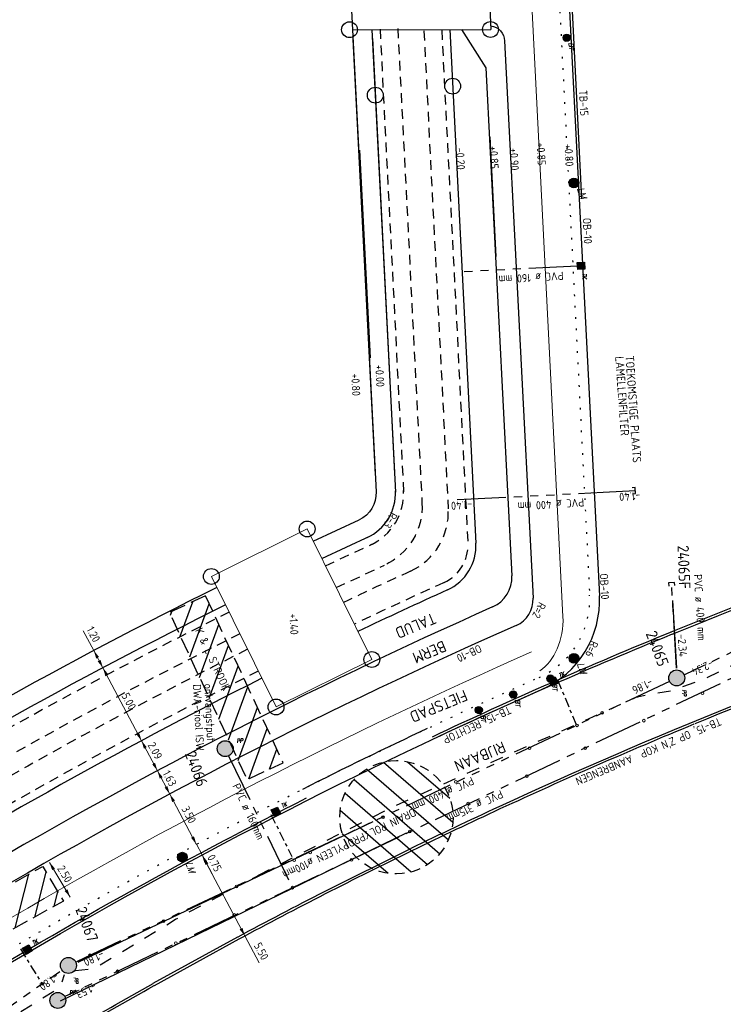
# Model space of a CAD drawing. Extents: x -410 to 7352, y -1401 to 655.
# Tile 13 of 185: x -268 to -225, y -283 to -222. Entities that reach past the tile are written whole.
import ezdxf
from ezdxf.enums import TextEntityAlignment as Align

# ---------------------------------------------------------------- set-up
doc = ezdxf.new("R2010")
doc.units = 0
doc.header["$MEASUREMENT"] = 0
for name, pattern in [('DGN Style 1', [0.6, 0, -0.6]), ('DGN Style 2', [1, 0.6, -0.4]), ('DGN Style 3', [1.4, 1, -0.4]), ('DRAIN streng', [1.6, 0.8, -0.8]), ('DWA streng', [5.5, 3, -0.5, 0.5, -0.5, 0.5, -0.5]), ('VRWA kolkafvoer', [1.2, 0.6, -0.2, 0.2, -0.2]), ('VRWA streng', [7.5, 3, -0.5, 0.5, -0.5, 0.5, -0.5, 0.5, -0.5, 0.5, -0.5])]:
    doc.linetypes.add(name, pattern=pattern)
doc.layers.add('ALG_viewport', color=7, linetype='Continuous', plot=False)
for name, color, linetype in [('DWARS arcering ontgraven', 7, 'Continuous'), ('GBKN BRUG bruggen en kunstwerken', 253, 'Continuous'), ('GRONDWERK aanbr arcering talud', 7, 'TAL'), ('GRONDWERK aanbr insteek talud', 7, 'Continuous'), ('GRONDWERK verw insteek talud', 7, 'DGN Style 2'), ('MEUB aanbr straatmeubilair elementen', 1, 'Continuous'), ('NUTS aanbr maatvoering', 7, 'Continuous'), ('NUTS aanbr MEUBILAIR', 1, 'Continuous'), ('NUTS aanbr tekst', 7, 'Continuous'), ('NUTS aanbr trace', 7, 'DGN Style 3'), ('RIO aanbr ALG inlaat', 7, 'Continuous'), ('RIO aanbr ALG kolken en draingoten', 7, 'Continuous'), ('RIO aanbr DRAIN streng', 5, 'DRAIN streng'), ('RIO aanbr DWA BOB en stroomrichting', 30, 'Continuous'), ('RIO aanbr DWA putnummer', 30, 'Continuous'), ('RIO aanbr DWA putten', 30, 'Continuous'), ('RIO aanbr DWA streng', 30, 'DWA streng'), ('RIO aanbr DWA strenggegevens', 30, 'Continuous'), ('RIO aanbr DWA tekst overig', 7, 'Continuous'), ('RIO aanbr VRWA BOB en stroomrichting', 4, 'Continuous'), ('RIO aanbr VRWA kolkafvoer', 4, 'VRWA kolkafvoer'), ('RIO aanbr VRWA putnummer', 4, 'Continuous'), ('RIO aanbr VRWA putten en uitstroombakken', 4, 'Continuous'), ('RIO aanbr VRWA streng', 4, 'VRWA streng'), ('RIO aanbr VRWA strenggegevens', 4, 'Continuous'), ('Uitzetten beschoeiingen', 3, 'Continuous'), ('Uitzetten bruggen', 6, 'Continuous'), ('VERH aanbr gazonband', 2, 'Continuous'), ('VERH aanbr maatvoering', 7, 'Continuous'), ('VERH aanbr materiaalscheiding', 3, 'DGN Style 1'), ('VERH aanbr tekst hoogtemaat', 5, 'Continuous'), ('VERH aanbr tekst kantopsluiting', 5, 'Continuous'), ('VERH aanbr tekst overig', 7, 'Continuous'), ('VERH aanbr trottoirband', 2, 'Continuous'), ('WATERG aanbr beschoeiing', 2, 'Continuous'), ('WATERG aanbr onderwater stippellijn', 9, 'DGN Style 2'), ('WATERG aanbr talud arcering', 7, 'TAL'), ('WATERG aanbr tekst', 7, 'Continuous')]:
    doc.layers.add(name, color=color, linetype=linetype)
doc.styles.add('nuts tekst K+L trace bij arcering', font='isocp.shx', dxfattribs={"height": 0.0025})
doc.styles.add('rio BOB 2 mm', font='isocp.shx', dxfattribs={"height": 0.0025})
doc.styles.add('rio putnummer 3.5 mm', font='isocp.shx', dxfattribs={"height": 0.0035})
doc.styles.add('rio tekst overig 2 mm', font='isocp.shx', dxfattribs={"height": 0.0025})
doc.styles.add('rio tekst strenggegevens 2 mm', font='isocp.shx', dxfattribs={"height": 0.0025})
doc.styles.add('Style-ENGINEERING I 0.20944', font='txt.shx', dxfattribs={"oblique": 12})
doc.styles.add('Style-INTL_ISO', font='isocp.shx')
doc.styles.add('verh hoogtemaat 2 mm', font='isocp.shx', dxfattribs={"height": 0.0025})
doc.styles.add('verh kantopsluiting 2 mm', font='isocp.shx', dxfattribs={"height": 0.0025})
doc.styles.add('verh tekst overig 2 mm', font='isocp.shx', dxfattribs={"height": 0.0025})
doc.styles.add('verh tekst overig 3 mm', font='isocp.shx', dxfattribs={"height": 0.0035})
doc.linetypes.add('513', pattern='A,-0.5,[1,dgnlstyle-infvm_s.shx,S=0.008,R=0,X=0,Y=0],-3.5', length=4)
doc.linetypes.add('TAL', pattern='A,-0.5,[68,dgnlstyle-ior_v8_factor1.shx,S=0.016,R=0,X=0,Y=0],-0.5', length=1)
doc.dimstyles.new('maatvoering', dxfattribs={"dimscale": 200, "dimtxt": 0.0025, "dimasz": 0.0025, "dimexe": 0.00125, "dimexo": 0.00125, "dimgap": 0.001, "dimtad": 1, "dimjust": 1, "dimzin": 3, "dimdsep": 46, "dimtxsty": 'Style-INTL_ISO', "dimcen": 0.09, "dimse1": 1, "dimse2": 1, "dimclrd": 7, "dimclre": 7, "dimclrt": 256, "dimadec": 4, "dimazin": 3, "dimtfac": 1, "dimtmove": 1, "dimatfit": 3, "dimfxl": 1, "dimfrac": 2, "dimtzin": 3, "dimlwd": 0, "dimlwe": 0, "dimarcsym": 0})

# ---------------------------------------------------------------- blocks, each defined once
blk = doc.blocks.new('POLYESTERPUT')
at = {"layer": 'RIO aanbr DWA putten'}
blk.add_hatch(color=256, dxfattribs=at).paths.add_polyline_path([(-0.493, 0.001, 1), (0.493, -0.001, 1)])
blk.add_circle((0, 0), 0.493, dxfattribs=at)
at = {"layer": 'RIO aanbr DWA putten', "style": 'Style-ENGINEERING I 0.20944', "oblique": 12.00003, "width": 0.88}
blk.add_text('PP', height=0.25, rotation=359.89627, dxfattribs=at).set_placement((0.737, 0.298))
blk = doc.blocks.new('BETONPAAL AANBR')
for p, q in [((-0.198, -0.095), (-0.197, 0.098)), ((-0.175, -0.131), (-0.175, 0.133)), ((-0.155, -0.157), (-0.153, 0.159)), ((-0.13, -0.175), (-0.131, 0.177)), ((-0.109, -0.19), (-0.109, 0.192)), ((-0.088, -0.201), (-0.088, 0.202)), ((-0.066, -0.209), (-0.066, 0.21)), ((-0.043, -0.214), (-0.043, 0.216)), ((-0.021, -0.218), (-0.022, 0.219)), ((0, -0.22), (0.001, 0.222)), ((0.023, -0.219), (0.024, 0.22)), ((0.045, -0.214), (0.045, 0.216)), ((0.067, -0.209), (0.067, 0.21)), ((0.089, -0.201), (0.088, 0.202)), ((0.112, -0.19), (0.111, 0.191)), ((0.131, -0.175), (0.133, 0.177)), ((0.155, -0.156), (0.155, 0.157)), ((0.177, -0.13), (0.177, 0.132)), ((0.199, -0.094), (0.199, 0.095))]:
    blk.add_line(p, q)
blk.add_circle((0, 0), 0.22)
at = {"style": 'Style-ENGINEERING I 0.20944', "oblique": 12}
blk.add_text('BT', height=0.275, rotation=359.89627, dxfattribs=at).set_placement((0.32, 0.112))
blk = doc.blocks.new('POLYESTERPUT_1')
at = {"layer": 'RIO aanbr VRWA putten en uitstroombakken'}
blk.add_hatch(color=256, dxfattribs=at).paths.add_polyline_path([(-0.493, 0.001, 1), (0.493, -0.001, 1)])
blk.add_circle((0, 0), 0.493, dxfattribs=at)
at = {"layer": 'RIO aanbr VRWA putten en uitstroombakken', "style": 'Style-ENGINEERING I 0.20944', "oblique": 12.00003, "width": 0.88}
blk.add_text('PP', height=0.25, rotation=359.89627, dxfattribs=at).set_placement((0.737, 0.298))
blk = doc.blocks.new('*D140')
at = {"layer": 'Defpoints', "transparency": 16777216}
for p in [(73727.033, 444959.625), (73726.697, 444959.447), (73727.048, 444958.784), (73727.776, 444958.223)]:
    blk.add_point(p, dxfattribs=at)
at = {"layer": 'VERH aanbr maatvoering', "color": 7, "linetype": 'Continuous', "lineweight": 0, "transparency": 16777216}
for p, q in [((73727.032, 444959.628), (73727.033, 444959.625)), ((73727.384, 444958.962), (73727.033, 444959.625)), ((73728.045, 444957.715), (73727.384, 444958.962))]:
    blk.add_line(p, q, dxfattribs=at)
at = {"layer": 'VERH aanbr maatvoering', "lineweight": 0, "transparency": 16777216}
blk.add_solid([(73726.888, 444960.113), (73727.033, 444959.625), (73726.711, 444960.02)], dxfattribs=at)
at = {"layer": 'VERH aanbr maatvoering', "lineweight": 0, "transparency": 16777216, "extrusion": (0, 0, -1)}
blk.add_solid([(-73727.53, 444958.473), (-73727.384, 444958.962), (-73727.707, 444958.567)], dxfattribs=at)
at = {"layer": 'VERH aanbr maatvoering', "linetype": 'Continuous', "transparency": 16777216, "style": 'Style-INTL_ISO'}
blk.add_text('0.75', height=0.5, rotation=297.90433, dxfattribs=at).set_placement((73727.904, 444958.942), align=Align.MIDDLE_LEFT)
blk = doc.blocks.new('*D141')
at = {"layer": 'Defpoints', "transparency": 16777216}
for p in [(73727.069, 444958.629), (73729.643, 444953.769), (73730.027, 444953.972), (73730.652, 444952.791)]:
    blk.add_point(p, dxfattribs=at)
at = {"layer": 'VERH aanbr maatvoering', "color": 7, "linetype": 'Continuous', "lineweight": 0, "transparency": 16777216}
for p, q in [((73730.027, 444953.972), (73727.453, 444958.833)), ((73730.915, 444952.294), (73730.027, 444953.972))]:
    blk.add_line(p, q, dxfattribs=at)
at = {"layer": 'VERH aanbr maatvoering', "lineweight": 0, "transparency": 16777216, "extrusion": (0, 0, -1)}
blk.add_solid([(-73727.598, 444958.344), (-73727.453, 444958.833), (-73727.775, 444958.438)], dxfattribs=at)
at = {"layer": 'VERH aanbr maatvoering', "lineweight": 0, "transparency": 16777216}
blk.add_solid([(73729.881, 444954.461), (73730.027, 444953.972), (73729.704, 444954.367)], dxfattribs=at)
at = {"layer": 'VERH aanbr maatvoering', "linetype": 'Continuous', "transparency": 16777216, "style": 'Style-INTL_ISO'}
blk.add_text('5.50', height=0.5, rotation=297.90433, dxfattribs=at).set_placement((73730.787, 444953.499), align=Align.MIDDLE_LEFT)
blk = doc.blocks.new('TROTTOIRKOLK')
at = {"layer": 'RIO aanbr ALG kolken en draingoten'}
for p, q in [((-0.22, 0.22), (0.219, 0.221)), ((-0.219, -0.22), (-0.22, 0.22)), ((0.219, 0.221), (0.219, -0.22)), ((0.219, -0.22), (-0.219, -0.22))]:
    blk.add_line(p, q, dxfattribs=at)
blk.add_solid([(-0.22, 0.22), (-0.219, -0.22), (0.219, 0.221), (0.219, -0.22)], dxfattribs=at)
at = {"layer": 'RIO aanbr ALG kolken en draingoten', "style": 'Style-ENGINEERING I 0.20944', "oblique": 12.00003, "width": 0.88}
blk.add_text('TK', height=0.25, rotation=359.95561, dxfattribs=at).set_placement((0.457, 0.056))
blk = doc.blocks.new('*D143')
at = {"layer": 'Defpoints', "transparency": 16777216}
for p in [(73717.96, 444958.508), (73716.962, 444957.912), (73718.536, 444957.543), (73718.244, 444955.765)]:
    blk.add_point(p, dxfattribs=at)
at = {"layer": 'NUTS aanbr maatvoering', "color": 7, "linetype": 'Continuous', "lineweight": 0, "transparency": 16777216}
blk.add_line((73719.242, 444956.361), (73717.96, 444958.508), dxfattribs=at)
at = {"layer": 'NUTS aanbr maatvoering', "lineweight": 0, "transparency": 16777216, "extrusion": (0, 0, -1)}
blk.add_solid([(-73718.13, 444958.027), (-73717.96, 444958.508), (-73718.302, 444958.13)], dxfattribs=at)
at = {"layer": 'NUTS aanbr maatvoering', "lineweight": 0, "transparency": 16777216}
blk.add_solid([(73719.071, 444956.842), (73719.242, 444956.361), (73718.9, 444956.739)], dxfattribs=at)
at = {"layer": 'NUTS aanbr maatvoering', "linetype": 'Continuous', "transparency": 16777216, "style": 'Style-INTL_ISO'}
blk.add_text('2.50', height=0.5, rotation=300.85184, dxfattribs=at).set_placement((73718.634, 444958.256), align=Align.MIDDLE_LEFT)
blk = doc.blocks.new('*D148')
at = {"layer": 'Defpoints', "transparency": 16777216}
for p in [(73725.165, 444962.6), (73725.393, 444962.721), (73726.186, 444961.224), (73726.803, 444959.507)]:
    blk.add_point(p, dxfattribs=at)
at = {"layer": 'VERH aanbr maatvoering', "color": 7, "linetype": 'Continuous', "lineweight": 0, "transparency": 16777216}
blk.add_line((73727.031, 444959.628), (73725.393, 444962.721), dxfattribs=at)
at = {"layer": 'VERH aanbr maatvoering', "lineweight": 0, "transparency": 16777216, "extrusion": (0, 0, -1)}
blk.add_solid([(-73725.539, 444962.233), (-73725.393, 444962.721), (-73725.716, 444962.326)], dxfattribs=at)
at = {"layer": 'VERH aanbr maatvoering', "lineweight": 0, "transparency": 16777216}
blk.add_solid([(73726.886, 444960.117), (73727.031, 444959.628), (73726.709, 444960.023)], dxfattribs=at)
at = {"layer": 'VERH aanbr maatvoering', "linetype": 'Continuous', "transparency": 16777216, "style": 'Style-INTL_ISO'}
blk.add_text('3.50', height=0.5, rotation=297.90433, dxfattribs=at).set_placement((73726.321, 444961.931), align=Align.MIDDLE_LEFT)
blk = doc.blocks.new('LICHTMAST AANBR')
at = {"layer": 'NUTS aanbr MEUBILAIR'}
blk.add_hatch(color=256, dxfattribs=at).paths.add_polyline_path([(-0.3, 0, 1), (0.3, 0, 1)])
blk.add_circle((0, 0), 0.3, dxfattribs=at)
at = {"layer": 'NUTS aanbr MEUBILAIR', "style": 'Style-ENGINEERING I 0.20944', "oblique": 12.00003}
blk.add_text('LM', height=0.4125, rotation=359.89627, dxfattribs=at).set_placement((0.388, 0.081))
blk = doc.blocks.new('POLYESTERPUT_2')
at = {"layer": 'RIO aanbr VRWA putten en uitstroombakken'}
blk.add_hatch(color=256, dxfattribs=at).paths.add_polyline_path([(-0.493, 0.001, 1), (0.493, -0.001, 1)])
blk.add_circle((0, 0), 0.493, dxfattribs=at)
at = {"layer": 'RIO aanbr VRWA putten en uitstroombakken', "style": 'Style-ENGINEERING I 0.20944', "oblique": 12.00003, "width": 0.88}
blk.add_text('PP', height=0.25, rotation=359.89627, dxfattribs=at).set_placement((0.737, 0.298))
blk = doc.blocks.new('INLAAT')
at = {"color": 0, "linetype": 'ByBlock', "lineweight": -2}
blk.add_circle((0, 0), 0.0838, dxfattribs=at)
blk = doc.blocks.new('*D168')
at = {"layer": 'Defpoints', "transparency": 16777216}
for p in [(73720.291, 444972.356), (73720.468, 444971.461), (73720.7, 444971.584), (73721.03, 444970.4)]:
    blk.add_point(p, dxfattribs=at)
at = {"layer": 'VERH aanbr maatvoering', "color": 7, "linetype": 'Continuous', "lineweight": 0, "transparency": 16777216}
for p, q in [((73720.052, 444972.809), (73720.7, 444971.584)), ((73720.7, 444971.584), (73721.262, 444970.523))]:
    blk.add_line(p, q, dxfattribs=at)
at = {"layer": 'VERH aanbr maatvoering', "lineweight": 0, "transparency": 16777216, "extrusion": (0, 0, -1)}
blk.add_solid([(-73720.846, 444971.095), (-73720.7, 444971.584), (-73721.023, 444971.189)], dxfattribs=at)
at = {"layer": 'VERH aanbr maatvoering', "lineweight": 0, "transparency": 16777216}
blk.add_solid([(73721.116, 444971.012), (73721.262, 444970.523), (73720.939, 444970.918)], dxfattribs=at)
at = {"layer": 'VERH aanbr maatvoering', "linetype": 'Continuous', "transparency": 16777216, "style": 'Style-INTL_ISO'}
blk.add_text('1.20', height=0.5, rotation=297.90433, dxfattribs=at).set_placement((73720.449, 444973.019), align=Align.MIDDLE_LEFT)
blk = doc.blocks.new('*D169')
at = {"layer": 'Defpoints', "transparency": 16777216}
for p in [(73721.262, 444970.523), (73721.03, 444970.4), (73722.483, 444968.216), (73723.417, 444965.892)]:
    blk.add_point(p, dxfattribs=at)
at = {"layer": 'VERH aanbr maatvoering', "color": 7, "linetype": 'Continuous', "lineweight": 0, "transparency": 16777216}
blk.add_line((73723.649, 444966.015), (73721.262, 444970.523), dxfattribs=at)
at = {"layer": 'VERH aanbr maatvoering', "lineweight": 0, "transparency": 16777216, "extrusion": (0, 0, -1)}
blk.add_solid([(-73721.407, 444970.034), (-73721.262, 444970.523), (-73721.584, 444970.128)], dxfattribs=at)
at = {"layer": 'VERH aanbr maatvoering', "lineweight": 0, "transparency": 16777216}
blk.add_solid([(73723.503, 444966.504), (73723.649, 444966.015), (73723.327, 444966.41)], dxfattribs=at)
at = {"layer": 'VERH aanbr maatvoering', "linetype": 'Continuous', "transparency": 16777216, "style": 'Style-INTL_ISO'}
blk.add_text('5.00', height=0.5, rotation=297.90433, dxfattribs=at).set_placement((73722.618, 444968.924), align=Align.MIDDLE_LEFT)
blk = doc.blocks.new('*D170')
at = {"layer": 'Defpoints', "transparency": 16777216}
for p in [(73723.605, 444965.992), (73723.649, 444966.015), (73724.098, 444965.168), (73724.585, 444964.142)]:
    blk.add_point(p, dxfattribs=at)
at = {"layer": 'VERH aanbr maatvoering', "color": 7, "linetype": 'Continuous', "lineweight": 0, "transparency": 16777216}
blk.add_line((73724.629, 444964.165), (73723.649, 444966.015), dxfattribs=at)
at = {"layer": 'VERH aanbr maatvoering', "lineweight": 0, "transparency": 16777216, "extrusion": (0, 0, -1)}
blk.add_solid([(-73723.795, 444965.527), (-73723.649, 444966.015), (-73723.971, 444965.62)], dxfattribs=at)
at = {"layer": 'VERH aanbr maatvoering', "lineweight": 0, "transparency": 16777216}
blk.add_solid([(73724.483, 444964.654), (73724.629, 444964.165), (73724.306, 444964.56)], dxfattribs=at)
at = {"layer": 'VERH aanbr maatvoering', "linetype": 'Continuous', "transparency": 16777216, "style": 'Style-INTL_ISO'}
blk.add_text('2.09', height=0.5, rotation=297.90433, dxfattribs=at).set_placement((73724.232, 444965.875), align=Align.MIDDLE_LEFT)
blk = doc.blocks.new('*D171')
at = {"layer": 'Defpoints', "transparency": 16777216}
for p in [(73724.345, 444964.015), (73724.629, 444964.165), (73724.998, 444963.469), (73725.107, 444962.574)]:
    blk.add_point(p, dxfattribs=at)
at = {"layer": 'VERH aanbr maatvoering', "color": 7, "linetype": 'Continuous', "lineweight": 0, "transparency": 16777216}
blk.add_line((73725.392, 444962.725), (73724.629, 444964.165), dxfattribs=at)
at = {"layer": 'VERH aanbr maatvoering', "lineweight": 0, "transparency": 16777216, "extrusion": (0, 0, -1)}
blk.add_solid([(-73724.774, 444963.677), (-73724.629, 444964.165), (-73724.951, 444963.77)], dxfattribs=at)
at = {"layer": 'VERH aanbr maatvoering', "lineweight": 0, "transparency": 16777216}
blk.add_solid([(73725.246, 444963.214), (73725.392, 444962.725), (73725.069, 444963.12)], dxfattribs=at)
at = {"layer": 'VERH aanbr maatvoering', "linetype": 'Continuous', "transparency": 16777216, "style": 'Style-INTL_ISO'}
blk.add_text('1.63', height=0.5, rotation=297.90433, dxfattribs=at).set_placement((73725.155, 444964.132), align=Align.MIDDLE_LEFT)
blk = doc.blocks.new('A$C1E1F0ED6')
at = {"layer": 'DWARS arcering ontgraven'}
h = blk.add_hatch(dxfattribs=at)
h.set_pattern_fill('_USER', color=256, style=0)
h.set_pattern_definition([(319.085, (49.8356, -27.8652), (0.654935, 0.755685), [])])
h.paths.add_polyline_path([(40.665, -26.971, 1), (33.665, -26.971, 1)])
at = {"layer": 'NUTS aanbr trace'}
h = blk.add_hatch(dxfattribs=at)
h.set_pattern_fill('_USER', color=256, style=0)
h.set_pattern_definition([(69.956, (24.1927, -18.7803), (-0.93943, 0.34274), [])])
h.paths.add_polyline_path([(25.375, -13.299), (23.145, -14.337), (27.941, -24.643), (30.171, -23.605)])
h = blk.add_hatch(dxfattribs=at)
h.set_pattern_fill('_USER', color=256, style=0)
h.set_pattern_definition([(75.852, (16.127, -31.4317), (-0.96967, 0.24443), [])])
h.paths.add_polyline_path([(12.592, -34.378), (16.603, -32.151), (15.321, -30.005), (10.334, -32.828), (5.253, -36.019), (6.589, -38.133), (9.67, -36.181)])
at = {"color": 7, "linetype": 'Continuous', "lineweight": 0, "flags": 128}
blk.add_lwpolyline([(25.739, -12.097), (31.652, -9.165), (35.648, -17.229), (29.735, -20.161)], close=True, dxfattribs=at)
at = {"layer": 'GBKN BRUG bruggen en kunstwerken'}
blk.add_line((34.454, 21.659), (43.008, 21.669), dxfattribs=at)
at = {"layer": 'GBKN BRUG bruggen en kunstwerken', "flags": 128}
for points in [[(34.25, 25.658), (34.454, 21.659)], [(42.804, 25.668), (43.008, 21.669)]]:
    blk.add_lwpolyline(points, dxfattribs=at)
at = {"layer": 'GRONDWERK aanbr arcering talud', "ltscale": 0.559081}
blk.add_line((35.569, 1.391), (34.915, 14.224), dxfattribs=at)
at = {"layer": 'GRONDWERK aanbr insteek talud'}
for p, q in [((41.192, 21.667), (42.697, 19.302)), ((42.697, 19.302), (44.295, -12.057)), ((32.025, -9.919), (34.865, -8.607))]:
    blk.add_line(p, q, dxfattribs=at)
at = {"layer": 'GRONDWERK aanbr insteek talud', "flags": 128}
for points in [[(34.454, 21.659), (35.908, -6.881)], [(34.485, 21.048), (35.853, -5.807)]]:
    blk.add_lwpolyline(points, dxfattribs=at)
at = {"layer": 'GRONDWERK aanbr insteek talud', "extrusion": (0, 0, -1)}
blk.add_arc((-34.11, -6.973), 1.8, 177.0829, 245.19724, dxfattribs=at)
at = {"layer": 'GRONDWERK aanbr insteek talud'}
for centre, radius, start, end in [((42.298, -12.159), 2, 293.95071, 2.9171), ((161.846, -287.038), 306.019, 116.33721, 128.00987), ((171.922, -303.975), 317.31, 113.95071, 127.35275)]:
    blk.add_arc(centre, radius, start, end, dxfattribs=at)
at = {"layer": 'GRONDWERK verw insteek talud'}
blk.add_circle((37.165, -26.971), 3.5, dxfattribs=at)
at = {"layer": 'NUTS aanbr trace', "flags": 128}
for points in [[(25.375, -13.299), (23.145, -14.337), (27.941, -24.643), (30.171, -23.605)], [(5.253, -36.019), (10.334, -32.828), (15.321, -30.005), (16.603, -32.151), (12.592, -34.378), (9.67, -36.181), (6.589, -38.133)]]:
    blk.add_lwpolyline(points, close=True, dxfattribs=at)
at = {"layer": 'RIO aanbr DRAIN streng', "flags": 128}
for points in [[(17.34, -36.431), (18.356, -36.343, 0.114985), (18.572, -36.272), (23.525, -33.274), (28.726, -30.503, -0.004825), (28.735, -30.499), (37.106, -26.245), (52.024, -19.543, -0.061788), (52.141, -19.506), (54.115, -19.157), (56.268, -18.383), (61.784, -15.718, 0.042863), (61.857, -15.675), (63.251, -14.677)], [(-33.297, -71.698), (-33.227, -71.715, 0.190219), (-32.864, -71.661), (-31.147, -70.67, 0.032378), (-31.093, -70.634), (-15.362, -58.611, -0.009618), (-15.347, -58.599), (-2.581, -49.598, -0.008898), (-2.566, -49.588), (8.684, -42.24, -0.006125), (8.694, -42.234), (16.254, -37.557, 0.17359), (16.464, -37.293), (16.672, -36.686)]]:
    blk.add_lwpolyline(points, format="xyb", dxfattribs=at)
at = {"layer": 'RIO aanbr DWA BOB en stroomrichting', "linetype": 'Continuous'}
blk.add_line((37.773, -27.957), (16.395, -38.321), dxfattribs=at)
at = {"layer": 'RIO aanbr DWA streng'}
for p, q in [((62.124, -16.354), (16.689, -38.045)), ((26.799, -23.184), (30.75, -31.332))]:
    blk.add_line(p, q, dxfattribs=at)
at = {"layer": 'RIO aanbr VRWA BOB en stroomrichting', "linetype": 'Continuous'}
for p, q in [((54.224, -13.583), (54.464, -17.776)), ((35.715, -27.25), (17.494, -35.95))]:
    blk.add_line(p, q, dxfattribs=at)
at = {"layer": 'RIO aanbr VRWA kolkafvoer'}
for p, q in [((47.119, -18.484), (48.275, -21.261)), ((29.42, -26.793), (30.707, -29.405)), ((13.956, -35.093), (15.272, -37.267))]:
    blk.add_line(p, q, dxfattribs=at)
at = {"layer": 'RIO aanbr VRWA streng'}
for p, q in [((48.351, 7.066), (40.86, 6.684)), ((51.914, -6.613), (51.719, -6.624)), ((51.937, -6.985), (51.914, -6.613)), ((40.929, -7.359), (49.928, -6.901)), ((49.928, -6.901), (51.926, -6.799)), ((51.742, -6.996), (51.937, -6.985)), ((54.348, -12.474), (53.975, -12.496)), ((53.975, -12.496), (53.986, -12.692)), ((54.464, -17.776), (54.161, -12.485)), ((54.359, -12.669), (54.348, -12.474)), ((62.963, -14.363), (54.908, -18.189)), ((54.033, -18.585), (17.361, -35.921)), ((-33.366, -71.357), (16.378, -36.492))]:
    blk.add_line(p, q, dxfattribs=at)
at = {"layer": 'Uitzetten beschoeiingen'}
for centre in [(40.64, 18.172), (40.64, 18.172), (35.861, 17.614), (35.861, 17.614)]:
    blk.add_circle(centre, 0.489, dxfattribs=at)
at = {"layer": 'Uitzetten bruggen'}
for centre in [(34.274, 21.658), (42.981, 21.669), (31.653, -9.169), (25.74, -12.101), (35.648, -17.229), (29.735, -20.161)]:
    blk.add_circle(centre, 0.489, dxfattribs=at)
at = {"layer": 'VERH aanbr gazonband', "linetype": 'Continuous', "extrusion": (0, 0, -1)}
blk.add_arc((-171.919, -303.981), 312.176, 63.24438, 64.81836, dxfattribs=at)
at = {"layer": 'VERH aanbr materiaalscheiding'}
blk.add_line((42.597, 114.362), (49.101, -13.267), dxfattribs=at)
blk.add_arc((43.858, -13.534), 5.25, 293.7932, 2.9171, dxfattribs=at)
at = {"layer": 'VERH aanbr materiaalscheiding', "extrusion": (0, 0, -1)}
blk.add_arc((-171.919, -303.981), 312.176, 52.64749, 66.2068, dxfattribs=at)
at = {"layer": 'VERH aanbr trottoirband', "color": 2, "linetype": '513', "lineweight": 0}
blk.add_line((47.454, -14.572), (40.889, 114.275), dxfattribs=at)
at = {"layer": 'VERH aanbr trottoirband'}
for p, q in [((43.444, 109.537), (48.455, 11.21)), ((43.601, 109.398), (48.604, 11.218)), ((43.852, 20.965), (45.605, -13.436)), ((48.455, 11.21), (49.703, -13.293)), ((32.734, -31.551), (38.067, -28.891)), ((22.151, -37.222), (27.375, -34.356)), ((22.224, -37.354), (27.447, -34.488))]:
    blk.add_line(p, q, dxfattribs=at)
at = {"layer": 'VERH aanbr trottoirband', "extrusion": (0, 0, -1)}
for centre, radius, start, end in [((-42.853, 20.914), 1, 98.21326, 177.0829), ((-171.919, -303.981), 311.576, 67.78963, 85.97193), ((-171.919, -303.981), 311.426, 67.78954, 85.97193), ((-171.919, -303.981), 305.776, 67.64304, 72.36374), ((-171.919, -303.981), 305.926, 65.18426, 71.08126), ((-171.919, -303.981), 311.576, 64.82641, 67.79311), ((-171.919, -303.981), 311.426, 64.82641, 67.79311), ((-171.919, -303.981), 311.426, 52.64749, 66.17781), ((-171.919, -303.981), 305.776, 65.18426, 67.63194), ((-171.919, -303.981), 311.576, 62.19481, 63.23819), ((-171.919, -303.981), 305.926, 64.05588, 65.18426), ((-171.919, -303.981), 305.776, 64.05588, 65.18426), ((-171.919, -303.981), 311.576, 52.64749, 62.19481), ((-171.919, -303.981), 305.776, 62.93516, 64.05588), ((-171.919, -303.981), 305.926, 61.80677, 62.93516), ((-171.919, -303.981), 305.776, 61.80677, 62.93516), ((-171.919, -303.981), 305.926, 59.55792, 60.68626), ((-171.919, -303.981), 305.776, 59.55792, 60.68626)]:
    blk.add_arc(centre, radius, start, end, dxfattribs=at)
at = {"layer": 'VERH aanbr trottoirband'}
for centre, radius, start, end in [((43.711, -13.599), 6, 293.82219, 2.9171), ((43.857, -13.525), 1.75, 293.79352, 2.9171), ((171.922, -303.975), 315.68, 113.79352, 127.35275)]:
    blk.add_arc(centre, radius, start, end, dxfattribs=at)
at = {"layer": 'VERH aanbr trottoirband', "color": 2, "linetype": '513', "lineweight": 0, "extrusion": (0, 0, -1)}
blk.add_arc((-171.919, -303.981), 313.801, 52.64749, 66.24473, dxfattribs=at)
at = {"layer": 'VERH aanbr trottoirband', "color": 2, "linetype": '513', "lineweight": 0}
blk.add_ellipse((45.047, -14.748), major_axis=(0, 3.466), ratio=0.69554, start_param=3.5562, end_param=4.763302, dxfattribs=at)
at = {"layer": 'WATERG aanbr beschoeiing'}
for p, q in [((40.462, 21.667), (42.078, -10.049)), ((32.558, -10.995), (35.567, -9.604))]:
    blk.add_line(p, q, dxfattribs=at)
at = {"layer": 'WATERG aanbr beschoeiing', "flags": 128}
for points in [[(35.655, 21.66), (37.11, -6.895)], [(35.683, 21.11), (37.052, -5.746)], [(35.683, 21.11), (37.052, -5.746)]]:
    blk.add_lwpolyline(points, dxfattribs=at)
at = {"layer": 'WATERG aanbr beschoeiing'}
for centre, radius, start, end in [((34.111, -6.973), 3, 294.51714, 2.9171), ((39.082, -10.201), 3, 294.33086, 2.9171), ((171.919, -303.981), 319.416, 114.33086, 115.42385), ((161.846, -287.038), 304.819, 116.3371, 128.00987), ((171.919, -303.981), 319.416, 116.60777, 127.35169)]:
    blk.add_arc(centre, radius, start, end, dxfattribs=at)
at = {"layer": 'WATERG aanbr onderwater stippellijn'}
for p, q in [((38.864, 21.586), (40.368, -7.934)), ((39.963, 21.642), (41.579, -10.074)), ((32.78, -11.443), (35.777, -10.058)), ((33.447, -12.787), (36.43, -11.409))]:
    blk.add_line(p, q, dxfattribs=at)
at = {"layer": 'WATERG aanbr onderwater stippellijn', "flags": 128}
for points in [[(36.155, 21.686), (37.61, -6.87)], [(37.253, 21.742), (38.747, -7.574)]]:
    blk.add_lwpolyline(points, dxfattribs=at)
at = {"layer": 'WATERG aanbr onderwater stippellijn'}
for centre, radius, start, end in [((34.111, -6.973), 3.5, 294.51714, 2.9171), ((36.374, -8.138), 4, 294.61571, 2.9171), ((39.082, -10.201), 2.5, 294.33086, 2.9171), ((171.919, -303.981), 321.416, 114.61571, 115.42969), ((171.919, -303.981), 319.916, 114.33086, 115.42531), ((161.846, -287.038), 304.319, 116.33706, 128.00987), ((161.846, -287.038), 302.819, 116.33693, 128.18692), ((171.919, -303.981), 321.416, 116.60625, 127.5662), ((171.919, -303.981), 319.916, 116.60739, 127.35169)]:
    blk.add_arc(centre, radius, start, end, dxfattribs=at)
at = {"layer": 'WATERG aanbr onderwater stippellijn', "extrusion": (0, 0, -1)}
blk.add_arc((-34.752, -7.778), 4, 177.0829, 245.19724, dxfattribs=at)
at = {"layer": 'WATERG aanbr talud arcering', "ltscale": 1.073788}
blk.add_line((42.928, 15.05), (43.304, 7.663), dxfattribs=at)
at = {"layer": 'WATERG aanbr talud arcering', "ltscale": 0.559081}
blk.add_line((35.569, 1.391), (34.915, 14.224), dxfattribs=at)
at = {"layer": 'MEUB aanbr straatmeubilair elementen', "lineweight": 13, "rotation": 272.917778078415}
for p in [(47.683, 21.164), (46.67, -18.402), (44.381, -19.386), (42.255, -20.347)]:
    blk.add_blockref('BETONPAAL AANBR', p, dxfattribs=at)
at = {"layer": 'NUTS aanbr MEUBILAIR', "rotation": 288.3846655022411}
for p in [(48.128, 12.197), (48.128, -17.155), (23.95, -29.437)]:
    blk.add_blockref('LICHTMAST AANBR', p, dxfattribs=at)
at = {"layer": 'RIO aanbr ALG inlaat', "lineweight": 13}
for p in [(56.073, -19.307), (49.88, -20.519), (48.319, -21.298), (52.452, -21.007), (45.38, -22.7), (48.831, -22.707), (40.838, -24.791), (45.221, -24.43), (41.598, -26.125), (36.339, -26.973), (37.99, -27.852), (31.84, -29.154), (30.845, -29.629), (34.391, -29.597), (27.298, -31.245), (30.752, -31.321), (22.777, -33.381), (27.149, -32.997), (23.55, -34.742), (18.241, -35.497), (19.95, -36.487), (15.318, -37.262)]:
    blk.add_blockref('INLAAT', p, dxfattribs=at)
at = {"layer": 'RIO aanbr ALG kolken en draingoten'}
for p, rotation in [((48.571, 7.077), 272.9171034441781), ((46.861, -18.582), 23.69484797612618), ((29.72, -26.634), 23.69484797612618), ((14.38, -35.143), 28.94092065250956)]:
    blk.add_blockref('TROTTOIRKOLK', p, dxfattribs=dict(at, rotation=rotation))
at = {"layer": 'RIO aanbr DWA putten', "rotation": 4.028237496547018}
for p in [(26.594, -22.736), (16.257, -38.281)]:
    blk.add_blockref('POLYESTERPUT', p, dxfattribs=at)
at = {"layer": 'RIO aanbr VRWA putten en uitstroombakken', "rotation": 272.917778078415}
for name, p in [('POLYESTERPUT_2', (54.477, -18.371)), ('POLYESTERPUT_1', (16.911, -36.122))]:
    blk.add_blockref(name, p, dxfattribs=at)
at = {"layer": 'NUTS aanbr tekst', "linetype": 'Continuous', "style": 'nuts tekst K+L trace bij arcering'}
blk.add_text('K & L STROOK', height=0.5, rotation=294.82027, dxfattribs=at).set_placement((24.723, -15.428))
at = {"layer": 'RIO aanbr DRAIN streng', "linetype": 'Continuous', "style": 'rio tekst strenggegevens 2 mm'}
blk.add_text('DRAIN POLYPROPYLEEN ø100mm', height=0.5, rotation=205.8872, dxfattribs=at).set_placement((38.214, -26.397))
at = {"layer": 'RIO aanbr DWA BOB en stroomrichting', "insert": (18.503, -37.163), "char_height": 0.5, "attachment_point": 7, "rotation": 205.86488, "line_spacing_factor": 0.84, "style": 'rio BOB 2 mm'}
blk.add_mtext('-1.53', dxfattribs=at)
at = {"layer": 'RIO aanbr DWA putnummer', "linetype": 'Continuous', "style": 'rio putnummer 3.5 mm'}
blk.add_text('24066', height=0.7, rotation=290.76359, dxfattribs=at).set_placement((24.088, -23.053))
at = {"layer": 'RIO aanbr DWA strenggegevens', "linetype": 'Continuous', "style": 'rio tekst strenggegevens 2 mm'}
for s, rotation, p in [('PVC ø 160mm', 295.00856, (27.021, -25.03)), ('PVC ø 315mm', 205.00856, (43.603, -25.278))]:
    blk.add_text(s, height=0.5, rotation=rotation, dxfattribs=at).set_placement(p)
at = {"layer": 'RIO aanbr DWA tekst overig', "insert": (24.592, -18.769), "char_height": 0.5, "attachment_point": 7, "rotation": 272.9171, "line_spacing_factor": 0.84, "style": 'rio tekst overig 2 mm'}
blk.add_mtext('ontvangstput\\P\\ptz;DWA-riool ISW', dxfattribs=at)
at = {"layer": 'RIO aanbr VRWA BOB en stroomrichting', "style": 'rio BOB 2 mm'}
blk.add_text('-1.86', height=0.5, rotation=205.52421, dxfattribs=at).set_placement((52.864, -18.374))
at = {"layer": 'RIO aanbr VRWA BOB en stroomrichting', "char_height": 0.5, "attachment_point": 7, "line_spacing_factor": 0.84, "style": 'rio BOB 2 mm'}
for s, insert, rotation in [('-1.40', (52.219, -6.872), 183.27845), ('-1.40', (41.834, -7.422), 183.27845), ('-2.34', (54.538, -15.677), 273.27845), ('\\W1.000000x;-2.34', (56.605, -17.219), 205.52421), ('-1.80', (18.965, -35.175), 205.52421), ('-1.80', (16.111, -36.545), 215.02618)]:
    blk.add_mtext(s, dxfattribs=dict(at, insert=insert, rotation=rotation))
at = {"layer": 'RIO aanbr VRWA putnummer', "linetype": 'Continuous', "style": 'rio putnummer 3.5 mm'}
for s, rotation, p in [('24065F', 272.2194, (54.524, -10.192)), ('24065', 290.76359, (52.554, -15.63)), ('24067', 290.76359, (17.329, -32.663))]:
    blk.add_text(s, height=0.7, rotation=rotation, dxfattribs=at).set_placement(p)
at = {"layer": 'RIO aanbr VRWA strenggegevens', "linetype": 'Continuous', "style": 'rio tekst strenggegevens 2 mm'}
for s, rotation, p in [('PVC ø 160 mm', 183.60525, (47.471, 6.721)), ('PVC ø 400 mm', 183.60525, (48.743, -7.276)), ('PVC ø 400 mm', 273.60525, (55.529, -11.979)), ('PVC ø 400 mm', 204.83852, (41.807, -24.457))]:
    blk.add_text(s, height=0.5, rotation=rotation, dxfattribs=at).set_placement(p)
at = {"layer": 'VERH aanbr tekst hoogtemaat', "char_height": 0.5, "attachment_point": 7, "rotation": 272.91778, "line_spacing_factor": 0.722892, "style": 'verh hoogtemaat 2 mm'}
for s, insert in [('+0.85', (45.827, 14.68)), ('+0.80', (47.542, 14.597)), ('-0.20', (40.844, 14.359)), ('+0.85', (42.91, 14.465)), ('+0.90', (44.163, 14.341)), ('+0.00', (35.86, 0.947)), ('+0.80', (34.37, 0.422)), ('+1.40', (30.552, -14.406))]:
    blk.add_mtext(s, dxfattribs=dict(at, insert=insert))
at = {"layer": 'VERH aanbr tekst kantopsluiting', "lineweight": 13, "insert": (57.055, -20.69), "char_height": 0.5, "attachment_point": 7, "rotation": 202.79204, "line_spacing_factor": 0.722892, "style": 'verh kantopsluiting 2 mm'}
blk.add_mtext("TB-15, OP Z'N KOP  AANBRENGEN^J", dxfattribs=at)
at = {"layer": 'VERH aanbr tekst overig'}
for s, height, rotation, style, p in [('TB-15', 0.5, 272.91778, 'verh tekst overig 2 mm', (48.444, 17.916)), ('OB-10', 0.5, 272.9171, 'verh tekst overig 2 mm', (48.674, 10.03)), ('OB-10', 0.5, 272.9171, 'verh tekst overig 2 mm', (49.73, -11.928)), ('TALUD', 0.7, 202.52471, 'verh tekst overig 3 mm', (39.428, -14.321)), ('BERM', 0.7, 202.52471, 'verh tekst overig 3 mm', (40.052, -16.041)), ('OB-10', 0.5, 204.993, 'verh tekst overig 2 mm', (42.291, -16.285)), ('FIETSPAD', 0.7, 202.52471, 'verh tekst overig 3 mm', (41.361, -19.076)), ('TB-15, RECHTOP', 0.5, 204.993, 'verh tekst overig 2 mm', (44.105, -20.083)), ('RIJBAAN', 0.7, 202.52471, 'verh tekst overig 3 mm', (43.726, -22.26))]:
    blk.add_text(s, height=height, rotation=rotation, dxfattribs=dict(at, style=style)).set_placement(p)
at = {"layer": 'VERH aanbr tekst overig', "insert": (50.675, 1.472), "char_height": 0.525, "attachment_point": 7, "rotation": 274.02676, "line_spacing_factor": 0.722892, "style": 'verh tekst overig 3 mm'}
blk.add_mtext('TOEKOMSTIGE PLAATS \\P\\ptz;LAMELLENFILTER', dxfattribs=at)
at = {"layer": 'WATERG aanbr tekst', "style": 'verh hoogtemaat 2 mm'}
for s, rotation, p in [('R=2', 242.5776, (45.983, -13.642)), ('R=6', 247.7728, (49.189, -16.029))]:
    blk.add_text(s, height=0.5, rotation=rotation, dxfattribs=at).set_placement(p)
at = {"layer": 'WATERG aanbr tekst', "insert": (36.818, -8.071), "char_height": 0.5, "attachment_point": 7, "rotation": 240.64253, "line_spacing_factor": 0.722892, "style": 'verh hoogtemaat 2 mm'}
blk.add_mtext('R=3', dxfattribs=at)
at = {"layer": 'NUTS aanbr maatvoering', "color": 7, "linetype": 'Continuous', "lineweight": 0}
dim = blk.add_linear_dim(base=(15.738, -29.756), p1=(16.022, -32.498), p2=(14.74, -30.352), angle=120.85184, dimstyle='maatvoering', dxfattribs=at)
dim.commit()
dim.dimension.update_dxf_attribs({"geometry": '*D143', "text_midpoint": (16.314, -30.721), "dimtype": 128, "insert": (-73702.222, -444988.264)})
at = {"layer": 'VERH aanbr maatvoering', "color": 7, "linetype": 'Continuous', "lineweight": 0}
for base, p1, p2, angle, picture, middle in [((18.478, -16.68), (18.808, -17.863), (18.246, -16.803), 117.90433, '*D168', (18.069, -15.908)), ((21.427, -22.248), (22.363, -24.122), (21.383, -22.272), 117.90433, '*D170', (21.876, -23.096)), ((22.407, -24.098), (22.885, -25.689), (22.123, -24.249), 117.90433, '*D171', (22.776, -24.795)), ((23.171, -25.542), (24.581, -28.756), (22.943, -25.663), 117.90433, '*D148', (23.965, -27.04)), ((24.811, -28.639), (24.826, -29.48), (24.475, -28.817), 117.90433, '*D140', (25.554, -30.041)), ((27.805, -34.291), (24.847, -29.634), (27.421, -34.495), 297.90433, '*D141', (28.43, -35.472))]:
    dim = blk.add_linear_dim(base=base, p1=p1, p2=p2, angle=angle, dimstyle='maatvoering', dxfattribs=at)
    dim.commit()
    dim.dimension.update_dxf_attribs({"geometry": picture, "text_midpoint": middle, "dimtype": 128, "insert": (-73702.222, -444988.264)})
dim = blk.add_linear_dim(base=(19.04, -17.741), p1=(21.195, -22.371), p2=(18.808, -17.863), angle=117.90433, text='5.00', dimstyle='maatvoering', dxfattribs=at)
dim.commit()
dim.dimension.update_dxf_attribs({"geometry": '*D169', "text_midpoint": (20.261, -20.047), "dimtype": 128, "insert": (-73702.222, -444988.264)})

msp = doc.modelspace()

# ---------------------------------------------------------------- block references
at = {"layer": 'ALG_viewport'}
msp.add_blockref('A$C1E1F0ED6', (-282.391, -244.117), dxfattribs=at)

doc.saveas('drawing.dxf')
